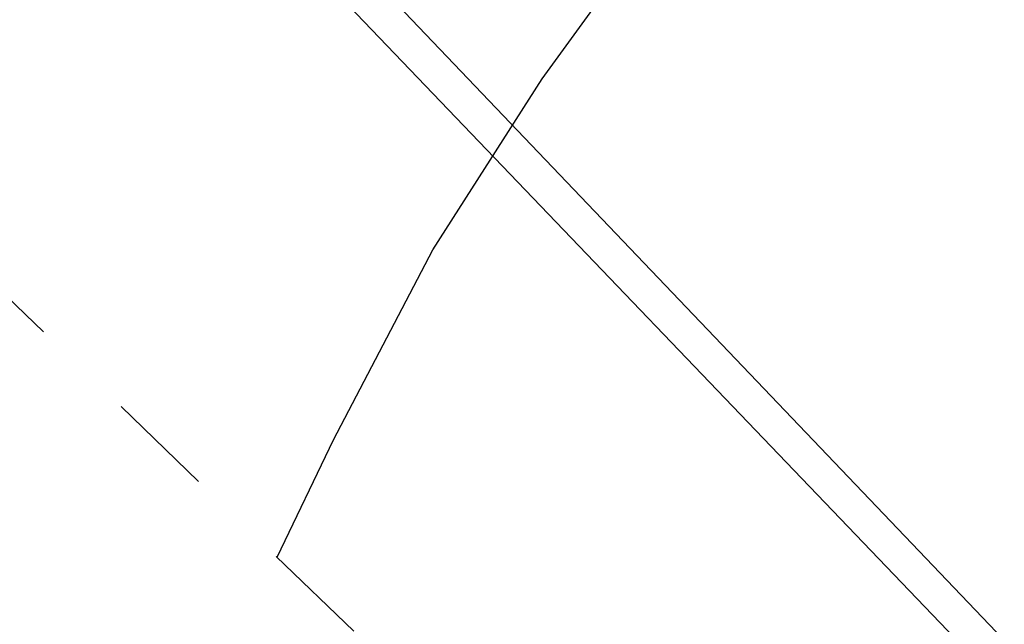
# Model space of a CAD drawing. Extents: x 0 to 370488, y 0 to 4202825.
# Tile 69 of 256: x 360160.4 to 360167.24, y 4200545.71 to 4200549.91. Entities that reach past the tile are written whole.
import ezdxf

# ---------------------------------------------------------------- set-up
doc = ezdxf.new("R2010")
doc.units = 0
doc.header["$LTSCALE"] = 0.5
doc.header["$MEASUREMENT"] = 0
doc.linetypes.add('CONTI', pattern=[0])
doc.linetypes.add('Д_ТРОТ_ТРУБА', pattern=[3, 1.5, -1.5])
for name, color, linetype in [('(025) Дорога', 7, 'Continuous'), ('GORIZDEFAULT', 32, 'CONTI'), ('SIT_L0', 250, 'CONTI')]:
    doc.layers.add(name, color=color, linetype=linetype)

msp = doc.modelspace()

# ---------------------------------------------------------------- linework, layer by layer
at = {"layer": '(025) Дорога', "linetype": 'Д_ТРОТ_ТРУБА', "flags": 128}
msp.add_lwpolyline([(360145.9987, 4200561.788), (360141.3133, 4200556.9719), (360139.3401, 4200559.0229), (360136.946, 4200556.9193), (360159.7805, 4200534.7975), (360166.7484, 4200541.7737), (360145.9987, 4200561.788)], dxfattribs=at)
at = {"linetype": 'Continuous', "elevation": 1.643}
msp.add_lwpolyline([(359968.1053, 4200751.1484), (360144.8753, 4200568.5984), (360208.9053, 4200501.7684), (360248.1353, 4200449.0884), (360280.3653, 4200400.8684), (360329.3453, 4200345.0084), (360410.6253, 4200285.1884), (360473.1253, 4200218.9984), (360491.2562, 4200199.5414)], dxfattribs=at)
at = {"layer": 'GORIZDEFAULT', "color": 32}
msp.add_polyline3d([(360162.1885, 4200546.1719, 541), (360162.58, 4200546.99, 541), (360163.27, 4200548.31, 541), (360164.03, 4200549.5, 541), (360164.82, 4200550.59, 541), (360165.63, 4200551.61, 541), (360166.43, 4200552.59, 541), (360167.19, 4200553.58, 541), (360167.88, 4200554.61, 541), (360168.48, 4200555.71, 541), (360168.97, 4200556.91, 541), (360169.36, 4200558.22, 541), (360169.3733, 4200558.2795, 541)], dxfattribs=at)
at = {"layer": 'SIT_L0', "color": 250}
msp.add_line((360145.3179, 4200568.5652), (360209.1748, 4200501.6725), dxfattribs=at)

doc.saveas('drawing.dxf')
